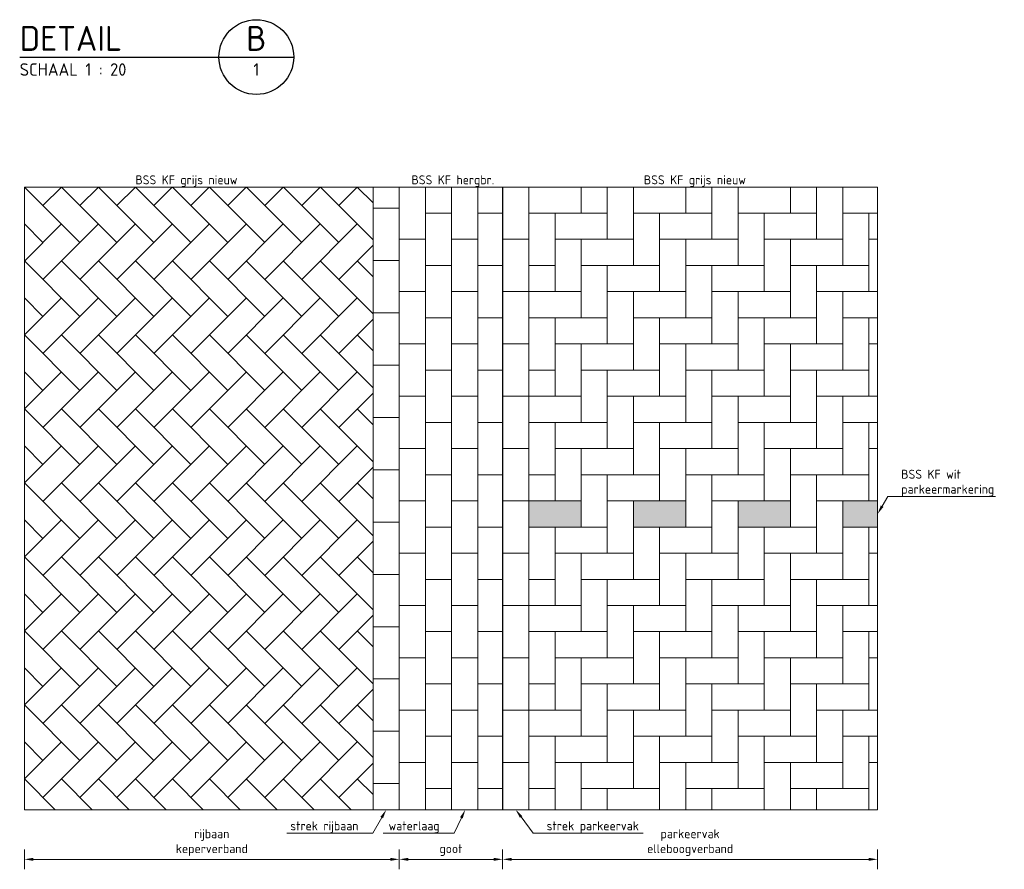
# Model space of a CAD drawing. Header units: metres. Extents: x 234325 to 234582, y 557584 to 557743.
# Tile 15 of 21: x 234535.65 to 234539.61, y 557696.9 to 557700.31. Entities that reach past the tile are written whole.
import ezdxf
from ezdxf import colors
from ezdxf.entities.mleader import LeaderData, LeaderLine
from ezdxf.enums import TextEntityAlignment as Align
from ezdxf.math import Vec2, Vec3

# ---------------------------------------------------------------- set-up
doc = ezdxf.new("R2010")
doc.units = ezdxf.units.M
doc.header["$PDMODE"] = 33
doc.layers.get('0').update_dxf_attribs({"lineweight": 25})
doc.layers.get('Defpoints').update_dxf_attribs({"lineweight": 25})
for name, color, linetype, lineweight in [('N-WE-OG-BEBOUWING_STRAATNAAM-T18', 7, 'Continuous', 18), ('N-WE-VH-DETAIL1-G', 7, 'Continuous', 18), ('N-WE-VH-M', 7, 'Continuous', 18), ('N-WE-VH-VERHARDING_BETONSTRAATSTEEN-A-200', 252, 'Continuous', 18), ('X-XX-AL-VERWIJZING-S', 7, 'Continuous', 25)]:
    doc.layers.add(name, color=color, linetype=linetype, lineweight=lineweight)
doc.layers.add('N-WE-VH-HULPLIJN-O', color=7, linetype='Continuous', lineweight=18, plot=False)
doc.layers.add('N-WE-VH-VERHARDING_BETONSTRAATSTEEN-V', color=7, linetype='Continuous', lineweight=18, true_color=0xcdcdcd)
doc.styles.add('NLCS-ISO', font='NLCS-ISO.ttf')
doc.styles.add('NLCS-ISO-M20-T18', font='NLCS-ISO.ttf', dxfattribs={"height": 0.036})
doc.dimstyles.new('NLCS-M20-T18-PIJL_L2_H1', dxfattribs={"dimscale": 0.02, "dimtxt": 2.5, "dimasz": 1.8, "dimexe": 2, "dimexo": 2, "dimgap": 0.7, "dimtad": 1, "dimzin": 0, "dimdsep": 46, "dimtxsty": 'NLCS-ISO-M20-T18', "dimcen": 0, "dimdle": 2, "dimclrd": 256, "dimclre": 256, "dimclrt": 256, "dimadec": 1, "dimazin": 0, "dimtfac": 1, "dimtdec": 3, "dimtofl": 0, "dimtmove": 0, "dimatfit": 3, "dimfxl": 2, "dimfxlon": 1, "dimtfillclr": 256, "dimtolj": 1, "dimtzin": 0, "dimlwd": -1, "dimlwe": -1, "dimarcsym": 0})

# ---------------------------------------------------------------- blocks, each defined once
blk = doc.blocks.new('*D177')
at = {"layer": 'Defpoints', "color": 0, "transparency": 16777216}
for p in [(234535.6725, 557697.1427), (234537.1775, 557697.1427), (234537.1775, 557696.9438)]:
    blk.add_point(p, dxfattribs=at)
at = {"layer": 'N-WE-VH-M', "transparency": 16777216}
for p, q in [((234535.6725, 557696.9838), (234535.6725, 557696.9038)), ((234537.1775, 557696.9838), (234537.1775, 557696.9038)), ((234535.7085, 557696.9438), (234537.1415, 557696.9438))]:
    blk.add_line(p, q, dxfattribs=at)
for points in [[(234535.7085, 557696.9498), (234535.7085, 557696.9378), (234535.6725, 557696.9438)], [(234537.1415, 557696.9498), (234537.1415, 557696.9378), (234537.1775, 557696.9438)]]:
    blk.add_solid(points, dxfattribs=at)
at = {"layer": 'N-WE-VH-M', "transparency": 16777216, "insert": (234536.425, 557697.0112), "char_height": 0.036, "width": 0.010401, "attachment_point": 5, "style": 'NLCS-ISO-M20-T18'}
blk.add_mtext('\\A1;rijbaan keperverband', dxfattribs=at)
blk = doc.blocks.new('*D178')
at = {"layer": 'Defpoints', "color": 0, "transparency": 16777216}
for p in [(234537.1775, 557697.1427), (234537.5925, 557697.1427), (234537.5925, 557696.9438)]:
    blk.add_point(p, dxfattribs=at)
at = {"layer": 'N-WE-VH-M', "transparency": 16777216}
for p, q in [((234537.1775, 557696.9838), (234537.1775, 557696.9038)), ((234537.5925, 557696.9838), (234537.5925, 557696.9038)), ((234537.2135, 557696.9438), (234537.5565, 557696.9438))]:
    blk.add_line(p, q, dxfattribs=at)
for points in [[(234537.2135, 557696.9498), (234537.2135, 557696.9378), (234537.1775, 557696.9438)], [(234537.5565, 557696.9498), (234537.5565, 557696.9378), (234537.5925, 557696.9438)]]:
    blk.add_solid(points, dxfattribs=at)
at = {"layer": 'N-WE-VH-M', "transparency": 16777216, "insert": (234537.385, 557696.9812), "char_height": 0.036, "attachment_point": 5, "style": 'NLCS-ISO-M20-T18'}
blk.add_mtext('\\A1;goot', dxfattribs=at)
blk = doc.blocks.new('*D179')
at = {"layer": 'Defpoints', "color": 0, "transparency": 16777216}
for p in [(234537.5925, 557697.1427), (234539.0975, 557697.1427), (234539.0975, 557696.9438)]:
    blk.add_point(p, dxfattribs=at)
at = {"layer": 'N-WE-VH-M', "transparency": 16777216}
for p, q in [((234537.5925, 557696.9838), (234537.5925, 557696.9038)), ((234539.0975, 557696.9838), (234539.0975, 557696.9038)), ((234537.6285, 557696.9438), (234539.0615, 557696.9438))]:
    blk.add_line(p, q, dxfattribs=at)
for points in [[(234537.6285, 557696.9498), (234537.6285, 557696.9378), (234537.5925, 557696.9438)], [(234539.0615, 557696.9498), (234539.0615, 557696.9378), (234539.0975, 557696.9438)]]:
    blk.add_solid(points, dxfattribs=at)
at = {"layer": 'N-WE-VH-M', "transparency": 16777216, "insert": (234538.345, 557697.0112), "char_height": 0.036, "width": 0.004752, "attachment_point": 5, "style": 'NLCS-ISO-M20-T18'}
blk.add_mtext('\\A1;parkeervak\\Pelleboogverband', dxfattribs=at)
blk = doc.blocks.new('SAL-VERWIJZING_ONDERSCHRIFT_DETAIL-SO')
blk.add_line((0, 0), (55, 0))
blk.add_circle((47.5, 0), 7.5)
at = {"linetype": 'Continuous', "style": 'NLCS-ISO'}
for s, height, p in [('DETAIL', 5, (0, 1.25)), ('SCHAAL 1 :', 2.5, (0, -3.75))]:
    blk.add_text(s, height=height, dxfattribs=at).set_placement(p)
for tag, height, p in [('DOORSNEDE', 5, (47.5, 1.25)), ('BLADNUMMER', 2.5, (47.5, -3.75))]:
    blk.add_attdef(tag, text='', height=height, dxfattribs=at).set_placement(p, align=Align.CENTER)
blk.add_attdef('SCHAAL', (18.15, -3.75), '', height=2.5, dxfattribs=at)

msp = doc.modelspace()

# ---------------------------------------------------------------- hatches: boundary and pattern name
at = {"layer": 'N-WE-VH-VERHARDING_BETONSTRAATSTEEN-A-200', "true_color": 0x000000, "transparency": 33554559}
h = msp.add_hatch(dxfattribs=at)
h.set_pattern_fill('AVH-BSS_KEIFORMAAT_KEPER-SO', color=18, angle=-45, pattern_type=2)
h.set_pattern_definition([(315, (234535.67253, 557699.64268), (0.1484924, 0), [0.315, -0.105]), (225, (234535.82103, 557699.79117), (0.1484924, -3e-17), [0.315, -0.105])])
h.paths.add_polyline_path([(234537.0725, 557699.6427), (234535.6725, 557699.6427), (234535.6725, 557697.1427), (234537.0725, 557697.1427)])
h = msp.add_hatch(dxfattribs=at)
h.set_pattern_fill('AVH-BSS_KEIFORMAAT_HALFST-SO', color=18, angle=180, pattern_type=2)
h.set_pattern_definition([(180, (234537.07253, 557697.14268), (-0.105, -0.105), [0.105, -0.105]), (270, (234537.07253, 557697.14268), (0.105, -2e-17), [])])
h.paths.add_polyline_path([(234537.1775, 557699.6427), (234537.0725, 557699.6427), (234537.0725, 557697.1427), (234537.1775, 557697.1427)])
h = msp.add_hatch(dxfattribs=at)
h.set_pattern_fill('AVH-BSS_KEIFORMAAT_HALFST-SO', color=18, pattern_type=2)
h.set_pattern_definition([(0, (234537.17753, 557699.64268), (0.105, 0.105), [0.105, -0.105]), (90, (234537.17753, 557699.64268), (-0.105, 6e-18), [])])
h.paths.add_polyline_path([(234537.5925, 557699.6427), (234537.1775, 557699.6427), (234537.1775, 557697.1427), (234537.5925, 557697.1427)])
h = msp.add_hatch(dxfattribs=at)
h.set_pattern_fill('AVH-BSS_KEIFORMAAT_HALFST-SO', color=18, pattern_type=2)
h.set_pattern_definition([(0, (234537.59253, 557699.64268), (0.105, 0.105), [0.105, -0.105]), (90, (234537.59253, 557699.64268), (-0.105, 6e-18), [])])
h.paths.add_polyline_path([(234537.6975, 557699.6427), (234537.5925, 557699.6427), (234537.5925, 557697.1427), (234537.6975, 557697.1427)])
h = msp.add_hatch(dxfattribs=at)
h.set_pattern_fill('AVH-BSS_KEIFORMAAT_ELLEBOOG-SO', color=18, angle=-90, pattern_type=2)
h.set_pattern_definition([(270, (234537.69753, 557699.64268), (0.105, -0.105), [0.315, -0.105]), (180, (234537.90753, 557699.64268), (0.105, -0.105), [0.315, -0.105])])
h.paths.add_polyline_path([(234539.0975, 557699.6427), (234537.6975, 557699.6427), (234537.6975, 557697.1427), (234539.0975, 557697.1427)])
at = {"layer": 'N-WE-VH-VERHARDING_BETONSTRAATSTEEN-V', "true_color": 0xffffff, "transparency": 33554687}
h = msp.add_hatch(color=7, dxfattribs=at)
h.dxf.hatch_style = 1
h.paths.add_polyline_path([(234537.9075, 557698.2777), (234537.9075, 557698.3827), (234537.6975, 557698.3827), (234537.6975, 557698.2777)])
h = msp.add_hatch(color=7, dxfattribs=at)
h.dxf.hatch_style = 1
h.paths.add_polyline_path([(234538.3275, 557698.2777), (234538.3275, 557698.3827), (234538.1175, 557698.3827), (234538.1175, 557698.2777)])
h = msp.add_hatch(color=7, dxfattribs=at)
h.dxf.hatch_style = 1
h.paths.add_polyline_path([(234538.7475, 557698.2777), (234538.7475, 557698.3827), (234538.5375, 557698.3827), (234538.5375, 557698.2777)])
h = msp.add_hatch(color=7, dxfattribs=at)
h.dxf.hatch_style = 1
h.paths.add_polyline_path([(234539.0975, 557698.2777), (234539.0975, 557698.3827), (234538.9575, 557698.3827), (234538.9575, 557698.2777)])

# ---------------------------------------------------------------- linework, layer by layer
at = {"layer": 'N-WE-VH-DETAIL1-G', "flags": 128}
for points in [[(234535.6725, 557699.6427), (234535.6725, 557697.1427), (234539.0975, 557697.1427), (234539.0975, 557699.6427)], [(234537.6975, 557699.6427), (234537.5925, 557699.6427), (234537.5925, 557697.1427), (234537.6975, 557697.1427)]]:
    msp.add_lwpolyline(points, close=True, dxfattribs=at)
for points in [[(234537.0725, 557699.6427), (234537.0725, 557697.1427)], [(234537.0725, 557699.6427), (234537.1775, 557699.6427), (234537.1775, 557697.1427)]]:
    msp.add_lwpolyline(points, dxfattribs=at)
at = {"layer": 'N-WE-VH-DETAIL1-G'}
for points in [[(234537.9075, 557698.2777), (234537.9075, 557698.3827), (234537.6975, 557698.3827), (234537.6975, 557698.2777)], [(234538.3275, 557698.2777), (234538.3275, 557698.3827), (234538.1175, 557698.3827), (234538.1175, 557698.2777)], [(234538.7475, 557698.2777), (234538.7475, 557698.3827), (234538.5375, 557698.3827), (234538.5375, 557698.2777)], [(234539.0975, 557698.2777), (234539.0975, 557698.3827), (234538.9575, 557698.3827), (234538.9575, 557698.2777)]]:
    msp.add_lwpolyline(points, close=True, dxfattribs=at)
at = {"layer": 'N-WE-VH-HULPLIJN-O', "flags": 128}
for points in [[(234537.1775, 557699.6427), (234537.0725, 557699.6427), (234537.0725, 557697.1427), (234537.1775, 557697.1427)], [(234537.5925, 557699.6427), (234537.1775, 557699.6427), (234537.1775, 557697.1427), (234537.5925, 557697.1427)], [(234539.0975, 557699.6427), (234537.6975, 557699.6427), (234537.6975, 557697.1427), (234539.0975, 557697.1427)]]:
    msp.add_lwpolyline(points, close=True, dxfattribs=at)

# ---------------------------------------------------------------- block references
at = {"layer": 'X-XX-AL-VERWIJZING-S', "xscale": 0.02, "yscale": 0.02, "zscale": 0.02}
msp.add_blockref('SAL-VERWIJZING_ONDERSCHRIFT_DETAIL-SO', (234535.6538, 557700.1643), dxfattribs=at).add_auto_attribs({'DOORSNEDE': 'B', 'SCHAAL': '20', 'BLADNUMMER': '1'})

# ---------------------------------------------------------------- dimensions: what is measured, and where the dimension line sits
at = {"layer": 'N-WE-VH-M'}
for base, p1, p2, text, picture, middle in [((234537.1775, 557696.9438), (234535.6725, 557697.1427), (234537.1775, 557697.1427), 'rijbaan keperverband', '*D177', (234536.425, 557697.0112)), ((234537.5925, 557696.9438), (234537.1775, 557697.1427), (234537.5925, 557697.1427), 'goot', '*D178', (234537.385, 557696.9812)), ((234539.0975, 557696.9438), (234537.5925, 557697.1427), (234539.0975, 557697.1427), 'parkeervak\\Pelleboogverband', '*D179', (234538.345, 557697.0112))]:
    dim = msp.add_linear_dim(base=base, p1=p1, p2=p2, text=text, dimstyle='NLCS-M20-T18-PIJL_L2_H1', dxfattribs=at)
    dim.commit()
    dim.dimension.update_dxf_attribs({"geometry": picture, "text_midpoint": middle})

# ---------------------------------------------------------------- leaders
at = {"layer": 'N-WE-OG-BEBOUWING_STRAATNAAM-T18'}
ml = msp.add_multileader_mtext('Standard', dxfattribs=at)
ml.set_content('BSS KF grijs nieuw', color=256, style='NLCS-ISO-M20-T18')
ml.set_leader_properties(color=256, linetype='ByLayer', lineweight=-1)
ml.build(insert=Vec2(0, 0))
ml.multileader.update_dxf_attribs({"leader_type": 0, "text_left_attachment_type": 4, "text_right_attachment_type": 4, "dogleg_length": 0.036, "arrow_head_size": 0.036})
ctx = ml.context
ctx.base_point, ctx.char_height, ctx.arrow_head_size, ctx.landing_gap_size, ctx.plane_origin = Vec3(234536.1005, 557699.6427), 0.036, 0.036, 0.018, Vec3(-323120.8322, 792118.2945)
ctx.left_attachment, ctx.right_attachment = 4, 4
notes = []
notes.append((ctx, [(0, (1, 1, 0), (234536.0645, 557699.6427), (1, 0), 0.036, [(0, [(234535.9225, 557698.4368)], 0, [])])]))
ctx.mtext.insert, ctx.mtext.flow_direction = Vec3(234536.1185, 557699.6895), 5
ml = msp.add_multileader_mtext('Standard', dxfattribs=at)
ml.set_content('BSS KF hergbr.', color=256, style='NLCS-ISO-M20-T18')
ml.set_leader_properties(color=256, linetype='ByLayer', lineweight=-1)
ml.build(insert=Vec2(0, 0))
ml.multileader.update_dxf_attribs({"leader_type": 0, "text_left_attachment_type": 4, "text_right_attachment_type": 4, "dogleg_length": 0.036, "arrow_head_size": 0.036})
ctx = ml.context
ctx.base_point, ctx.char_height, ctx.arrow_head_size, ctx.landing_gap_size, ctx.plane_origin = Vec3(234537.2086, 557699.6427), 0.036, 0.036, 0.018, Vec3(-323119.7552, 792118.2945)
ctx.left_attachment, ctx.right_attachment = 4, 4
notes.append((ctx, [(0, (1, 1, 0), (234537.1726, 557699.6427), (1, 0), 0.036, [(0, [(234536.9996, 557698.4368)], 0, [])])]))
ctx.mtext.insert, ctx.mtext.flow_direction = Vec3(234537.2266, 557699.6895), 5
ml = msp.add_multileader_mtext('Standard', dxfattribs=at)
ml.set_content('BSS KF grijs nieuw', color=256, style='NLCS-ISO-M20-T18')
ml.set_leader_properties(color=256, linetype='ByLayer', lineweight=-1)
ml.build(insert=Vec2(0, 0))
ml.multileader.update_dxf_attribs({"leader_type": 0, "text_left_attachment_type": 4, "text_right_attachment_type": 4, "dogleg_length": 0.036, "arrow_head_size": 0.036})
ctx = ml.context
ctx.base_point, ctx.char_height, ctx.arrow_head_size, ctx.landing_gap_size, ctx.plane_origin = Vec3(234538.1414, 557699.6427), 0.036, 0.036, 0.018, Vec3(-323118.7913, 792118.2945)
ctx.left_attachment, ctx.right_attachment = 4, 4
notes.append((ctx, [(0, (1, 1, 0), (234538.1054, 557699.6427), (1, 0), 0.036, [(0, [(234537.9634, 557698.4368)], 0, [])])]))
ctx.mtext.insert, ctx.mtext.flow_direction = Vec3(234538.1594, 557699.6895), 5
ml = msp.add_multileader_mtext('Standard', dxfattribs=at)
ml.set_content('BSS KF wit\\Pparkeermarkering', color=256, style='NLCS-ISO-M20-T18')
ml.set_leader_properties(color=256, linetype='ByLayer', lineweight=-1)
ml.build(insert=Vec2(0, 0))
ml.multileader.update_dxf_attribs({"text_left_attachment_type": 5, "text_right_attachment_type": 5, "dogleg_length": 0.036, "arrow_head_size": 0.036})
ctx = ml.context
ctx.base_point, ctx.char_height, ctx.arrow_head_size, ctx.landing_gap_size, ctx.plane_origin = Vec3(234539.1744, 557698.4009), 0.036, 0.036, 0.018, Vec3(234539.0975, 557698.3302)
ctx.left_attachment, ctx.right_attachment = 5, 5
notes.append((ctx, [(0, (1, 1, 0), (234539.1384, 557698.4009), (1, 0), 0.036, [(0, [(234539.0975, 557698.3302)], 0, [])])]))
ctx.mtext.insert, ctx.mtext.width, ctx.mtext.flow_direction = Vec3(234539.1924, 557698.5077), 0.3744, 5
ml = msp.add_multileader_mtext('Standard', dxfattribs=at)
ml.set_content('strek rijbaan', color=256, style='NLCS-ISO-M20-T18')
ml.set_leader_properties(color=256, linetype='ByLayer', lineweight=-1)
ml.build(insert=Vec2(0, 0))
ml.multileader.update_dxf_attribs({"text_left_attachment_type": 5, "text_right_attachment_type": 5, "dogleg_length": 0.036, "arrow_head_size": 0.036})
ctx = ml.context
ctx.base_point, ctx.char_height, ctx.arrow_head_size, ctx.landing_gap_size, ctx.plane_origin = Vec3(234536.722, 557697.0494), 0.036, 0.036, 0.018, Vec3(234537.125, 557697.1427)
ctx.left_attachment, ctx.right_attachment = 5, 5
notes.append((ctx, [(0, (1, 1, 0), (234537.0712, 557697.0494), (-1, 0), 0.036, [(0, [(234537.125, 557697.1427)], 0, [])])]))
ctx.mtext.insert, ctx.mtext.flow_direction = Vec3(234536.74, 557697.0962), 5
ml = msp.add_multileader_mtext('Standard', dxfattribs=at)
ml.set_content('waterlaag', color=256, style='NLCS-ISO-M20-T18')
ml.set_leader_properties(color=256, linetype='ByLayer', lineweight=-1)
ml.build(insert=Vec2(0, 0))
ml.multileader.update_dxf_attribs({"text_left_attachment_type": 5, "text_right_attachment_type": 5, "dogleg_length": 0.036, "arrow_head_size": 0.036})
ctx = ml.context
ctx.base_point, ctx.char_height, ctx.arrow_head_size, ctx.landing_gap_size, ctx.plane_origin = Vec3(234537.1165, 557697.0494), 0.036, 0.036, 0.018, Vec3(234537.4424, 557697.1427)
ctx.left_attachment, ctx.right_attachment = 5, 5
notes.append((ctx, [(1, (1, 1, 0), (234537.3973, 557697.0494), (-1, 0), 0.036, [(0, [(234537.4424, 557697.1427)], 0, [])])]))
ctx.mtext.insert, ctx.mtext.flow_direction = Vec3(234537.1345, 557697.0962), 5
ml = msp.add_multileader_mtext('Standard', dxfattribs=at)
ml.set_content('strek parkeervak', color=256, style='NLCS-ISO-M20-T18')
ml.set_leader_properties(color=256, linetype='ByLayer', lineweight=-1)
ml.build(insert=Vec2(0, 0))
ml.multileader.update_dxf_attribs({"text_left_attachment_type": 5, "text_right_attachment_type": 5, "dogleg_length": 0.036, "arrow_head_size": 0.036})
ctx = ml.context
ctx.base_point, ctx.char_height, ctx.arrow_head_size, ctx.landing_gap_size, ctx.plane_origin = Vec3(234537.7508, 557697.0494), 0.036, 0.036, 0.018, Vec3(234537.645, 557697.1427)
ctx.left_attachment, ctx.right_attachment = 5, 5
notes.append((ctx, [(0, (1, 1, 0), (234537.7148, 557697.0494), (1, 0), 0.036, [(0, [(234537.645, 557697.1427)], 0, [])])]))
ctx.mtext.insert, ctx.mtext.flow_direction = Vec3(234537.7688, 557697.0962), 5
for ctx, leaders in notes:
    for number, flags, end, landing, length, lines in leaders:
        leader = LeaderData()
        leader.index, (leader.has_last_leader_line, leader.has_dogleg_vector, leader.attachment_direction) = number, flags
        leader.last_leader_point, leader.dogleg_vector, leader.dogleg_length = Vec3(end), Vec3(landing), length
        for number, points, colour, breaks in lines:
            line = LeaderLine()
            line.index, line.vertices, line.color, line.breaks = number, Vec3.list(points), colors.encode_raw_color(colour), breaks
            leader.lines.append(line)
        ctx.leaders.append(leader)

doc.saveas('drawing.dxf')
